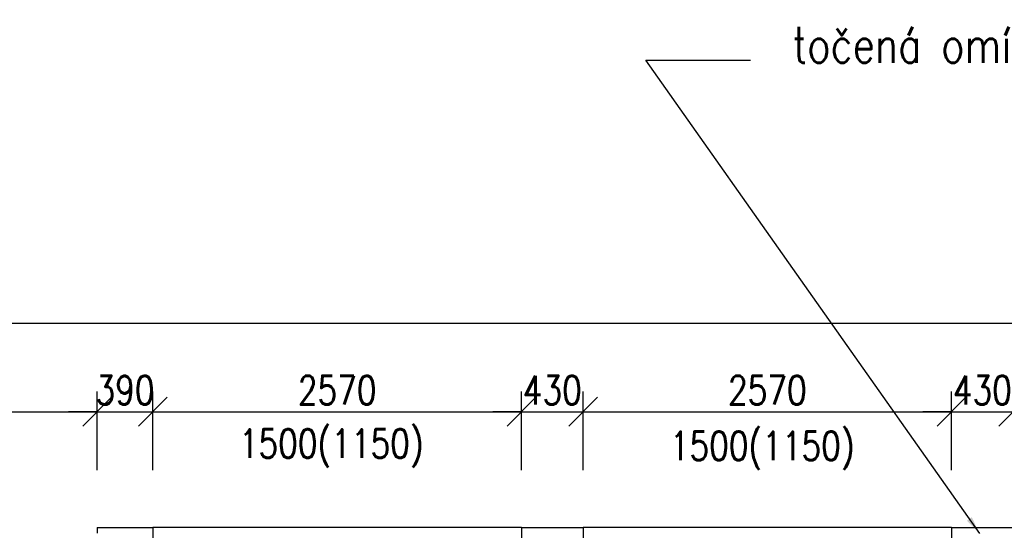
# Model space of a CAD drawing. Header units: millimetres. Extents: x -637441 to -130928, y -380379 to -53767.
# Tile 95 of 193: x -516913 to -510046, y -140027 to -136470. Entities that reach past the tile are written whole.
import ezdxf

# ---------------------------------------------------------------- set-up
doc = ezdxf.new("R2010")
doc.units = ezdxf.units.MM
doc.header["$LTSCALE"] = 10
for name, color, linetype, lineweight in [('CKKOTY', 7, 'Continuous', 25), ('CKSTENY_SRAF', 1, 'Continuous', 18), ('CKTEXTY_MALE', 7, 'Continuous', 25), ('CKTEXTY_STREDNI', 6, 'Continuous', 50)]:
    doc.layers.add(name, color=color, linetype=linetype, lineweight=lineweight)
doc.layers.add('SLABĚ', color=7, linetype='Continuous')
doc.layers.add('ZDIVO', color=6, linetype='Continuous')
doc.styles.get("Standard").update_dxf_attribs({"font": 'simplex.shx', "width": 0.8})
doc.dimstyles.new('Cadkon', dxfattribs={"dimscale": 80, "dimtxt": 2.5, "dimasz": 2.5, "dimexe": 1.768, "dimexo": 5, "dimtad": 1, "dimrnd": 1, "dimtxsty": 'Standard', "dimblk1": 'OBLIQUE', "dimblk2": 'OBLIQUE', "dimsah": 1, "dimcen": 2.5, "dimdle": 1.8, "dimadec": 0, "dimazin": 0, "dimtfac": 1, "dimtix": 1, "dimtmove": 2, "dimatfit": 3, "dimfxl": 1, "dimarcsym": 0})
doc.dimstyles.new('Kopie z cadkon', dxfattribs={"dimscale": 100, "dimtxt": 2.5, "dimasz": 2.5, "dimexe": 1.768, "dimexo": 5, "dimgap": 0.666, "dimtad": 1, "dimdec": 0, "dimrnd": 1, "dimdsep": 46, "dimtxsty": 'Standard', "dimblk1": 'OBLIQUE', "dimblk2": 'OBLIQUE', "dimsah": 1, "dimcen": 2, "dimdle": 1.8, "dimazin": 2, "dimtfac": 0.75, "dimtdec": 0, "dimtix": 1, "dimtmove": 2, "dimatfit": 3, "dimfxl": 1, "dimtolj": 1, "dimtzin": 0, "dimarcsym": 0})
doc.dimstyles.new('normální', dxfattribs={"dimscale": 50, "dimtxt": 2.5, "dimasz": 2.5, "dimexe": 1.768, "dimexo": 5, "dimtad": 1, "dimrnd": 1, "dimtxsty": 'Standard', "dimblk1": 'OBLIQUE', "dimblk2": 'OBLIQUE', "dimsah": 1, "dimcen": 2.5, "dimdle": 1.8, "dimadec": 0, "dimazin": 0, "dimtfac": 1, "dimtix": 1, "dimtmove": 2, "dimatfit": 3, "dimfxl": 1, "dimarcsym": 0})

# ---------------------------------------------------------------- blocks, each defined once
blk = doc.blocks.new('_OBLIQUE')
at = {"color": 0, "linetype": 'ByBlock'}
blk.add_line((-0.5, -0.5), (0.5, 0.5), dxfattribs=at)
blk = doc.blocks.new('*D964')
at = {"layer": 'CKKOTY', "color": 0, "lineweight": -2}
for p, q in [((-518983.4, -139607.3), (-518983.4, -139059.5)), ((-516373.4, -139607.3), (-516373.4, -139059.5)), ((-519127.4, -139200.9), (-516229.4, -139200.9))]:
    blk.add_line(p, q, dxfattribs=at)
at = {"layer": 'DEFPOINTS', "color": 0}
for p in [(-516373.4, -139200.9), (-518983.4, -140007.3), (-516373.4, -140007.3)]:
    blk.add_point(p, dxfattribs=at)
at = {"layer": 'CKKOTY', "color": 0, "lineweight": -2, "xscale": 200, "yscale": 200, "zscale": 200, "rotation": 180}
blk.add_blockref('_OBLIQUE', (-518983.4, -139200.9), dxfattribs=at)
at = {"layer": 'CKKOTY', "color": 0, "lineweight": -2, "xscale": 200, "yscale": 200, "zscale": 200}
blk.add_blockref('_OBLIQUE', (-516373.4, -139200.9), dxfattribs=at)
at = {"layer": 'CKKOTY', "color": 0, "insert": (-517678.4, -139050.9), "char_height": 200, "attachment_point": 5}
blk.add_mtext('2610', dxfattribs=at)
blk = doc.blocks.new('*D965')
at = {"layer": 'CKKOTY', "color": 0, "lineweight": -2}
for p, q in [((-516373.4, -139607.3), (-516373.4, -139059.5)), ((-515983.4, -139607.3), (-515983.4, -139059.5)), ((-516373.4, -139200.9), (-516573.4, -139200.9)), ((-516373.4, -139200.9), (-515983.4, -139200.9)), ((-515983.4, -139200.9), (-515783.4, -139200.9))]:
    blk.add_line(p, q, dxfattribs=at)
at = {"layer": 'DEFPOINTS', "color": 0}
for p in [(-515983.4, -139200.9), (-516373.4, -140007.3), (-515983.4, -140007.3)]:
    blk.add_point(p, dxfattribs=at)
at = {"layer": 'CKKOTY', "color": 0, "lineweight": -2, "xscale": 200, "yscale": 200, "zscale": 200}
blk.add_blockref('_OBLIQUE', (-516373.4, -139200.9), dxfattribs=at)
at = {"layer": 'CKKOTY', "color": 0, "lineweight": -2, "xscale": 200, "yscale": 200, "zscale": 200, "rotation": 180}
blk.add_blockref('_OBLIQUE', (-515983.4, -139200.9), dxfattribs=at)
at = {"layer": 'CKKOTY', "color": 0, "insert": (-516178.4, -139050.9), "char_height": 200, "attachment_point": 5}
blk.add_mtext('390', dxfattribs=at)
blk = doc.blocks.new('*D966')
at = {"layer": 'CKKOTY', "color": 0, "lineweight": -2}
for p, q in [((-515983.4, -139607.3), (-515983.4, -139059.5)), ((-513413.4, -139607.3), (-513413.4, -139059.5)), ((-516127.4, -139200.9), (-513269.4, -139200.9))]:
    blk.add_line(p, q, dxfattribs=at)
at = {"layer": 'DEFPOINTS', "color": 0}
for p in [(-513413.4, -139200.9), (-515983.4, -140007.3), (-513413.4, -140007.3)]:
    blk.add_point(p, dxfattribs=at)
at = {"layer": 'CKKOTY', "color": 0, "lineweight": -2, "xscale": 200, "yscale": 200, "zscale": 200, "rotation": 180}
blk.add_blockref('_OBLIQUE', (-515983.4, -139200.9), dxfattribs=at)
at = {"layer": 'CKKOTY', "color": 0, "lineweight": -2, "xscale": 200, "yscale": 200, "zscale": 200}
blk.add_blockref('_OBLIQUE', (-513413.4, -139200.9), dxfattribs=at)
at = {"layer": 'CKKOTY', "color": 0, "insert": (-514698.4, -139050.9), "char_height": 200, "attachment_point": 5}
blk.add_mtext('2570', dxfattribs=at)
blk = doc.blocks.new('*D967')
at = {"layer": 'CKKOTY', "color": 0, "lineweight": -2}
for p, q in [((-513413.4, -139607.3), (-513413.4, -139059.5)), ((-512983.4, -139607.3), (-512983.4, -139059.5)), ((-513413.4, -139200.9), (-513613.4, -139200.9)), ((-513413.4, -139200.9), (-512983.4, -139200.9)), ((-512983.4, -139200.9), (-512783.4, -139200.9))]:
    blk.add_line(p, q, dxfattribs=at)
at = {"layer": 'DEFPOINTS', "color": 0}
for p in [(-512983.4, -139200.9), (-513413.4, -140007.3), (-512983.4, -140007.3)]:
    blk.add_point(p, dxfattribs=at)
at = {"layer": 'CKKOTY', "color": 0, "lineweight": -2, "xscale": 200, "yscale": 200, "zscale": 200}
blk.add_blockref('_OBLIQUE', (-513413.4, -139200.9), dxfattribs=at)
at = {"layer": 'CKKOTY', "color": 0, "lineweight": -2, "xscale": 200, "yscale": 200, "zscale": 200, "rotation": 180}
blk.add_blockref('_OBLIQUE', (-512983.4, -139200.9), dxfattribs=at)
at = {"layer": 'CKKOTY', "color": 0, "insert": (-513198.4, -139050.9), "char_height": 200, "attachment_point": 5}
blk.add_mtext('430', dxfattribs=at)
blk = doc.blocks.new('*D968')
at = {"layer": 'CKKOTY', "color": 0, "lineweight": -2}
for p, q in [((-512983.4, -139607.3), (-512983.4, -139059.5)), ((-510413.4, -139607.3), (-510413.4, -139059.5)), ((-513127.4, -139200.9), (-510269.4, -139200.9))]:
    blk.add_line(p, q, dxfattribs=at)
at = {"layer": 'DEFPOINTS', "color": 0}
for p in [(-510413.4, -139200.9), (-512983.4, -140007.3), (-510413.4, -140007.3)]:
    blk.add_point(p, dxfattribs=at)
at = {"layer": 'CKKOTY', "color": 0, "lineweight": -2, "xscale": 200, "yscale": 200, "zscale": 200, "rotation": 180}
blk.add_blockref('_OBLIQUE', (-512983.4, -139200.9), dxfattribs=at)
at = {"layer": 'CKKOTY', "color": 0, "lineweight": -2, "xscale": 200, "yscale": 200, "zscale": 200}
blk.add_blockref('_OBLIQUE', (-510413.4, -139200.9), dxfattribs=at)
at = {"layer": 'CKKOTY', "color": 0, "insert": (-511698.4, -139050.9), "char_height": 200, "attachment_point": 5}
blk.add_mtext('2570', dxfattribs=at)
blk = doc.blocks.new('*D969')
at = {"layer": 'CKKOTY', "color": 0, "lineweight": -2}
for p, q in [((-510413.4, -139607.3), (-510413.4, -139059.5)), ((-509983.4, -139607.3), (-509983.4, -139059.5)), ((-510413.4, -139200.9), (-510613.4, -139200.9)), ((-510413.4, -139200.9), (-509983.4, -139200.9)), ((-509983.4, -139200.9), (-509783.4, -139200.9))]:
    blk.add_line(p, q, dxfattribs=at)
at = {"layer": 'DEFPOINTS', "color": 0}
for p in [(-509983.4, -139200.9), (-510413.4, -140007.3), (-509983.4, -140007.3)]:
    blk.add_point(p, dxfattribs=at)
at = {"layer": 'CKKOTY', "color": 0, "lineweight": -2, "xscale": 200, "yscale": 200, "zscale": 200}
blk.add_blockref('_OBLIQUE', (-510413.4, -139200.9), dxfattribs=at)
at = {"layer": 'CKKOTY', "color": 0, "lineweight": -2, "xscale": 200, "yscale": 200, "zscale": 200, "rotation": 180}
blk.add_blockref('_OBLIQUE', (-509983.4, -139200.9), dxfattribs=at)
at = {"layer": 'CKKOTY', "color": 0, "insert": (-510198.4, -139050.9), "char_height": 200, "attachment_point": 5}
blk.add_mtext('430', dxfattribs=at)
blk = doc.blocks.new('*D970')
at = {"layer": 'CKKOTY', "color": 0, "lineweight": -2}
for p, q in [((-509983.4, -139607.3), (-509983.4, -139059.5)), ((-507413.4, -139607.3), (-507413.4, -139059.5)), ((-510127.4, -139200.9), (-507269.4, -139200.9))]:
    blk.add_line(p, q, dxfattribs=at)
at = {"layer": 'DEFPOINTS', "color": 0}
for p in [(-507413.4, -139200.9), (-509983.4, -140007.3), (-507413.4, -140007.3)]:
    blk.add_point(p, dxfattribs=at)
at = {"layer": 'CKKOTY', "color": 0, "lineweight": -2, "xscale": 200, "yscale": 200, "zscale": 200, "rotation": 180}
blk.add_blockref('_OBLIQUE', (-509983.4, -139200.9), dxfattribs=at)
at = {"layer": 'CKKOTY', "color": 0, "lineweight": -2, "xscale": 200, "yscale": 200, "zscale": 200}
blk.add_blockref('_OBLIQUE', (-507413.4, -139200.9), dxfattribs=at)
at = {"layer": 'CKKOTY', "color": 0, "insert": (-508698.4, -139050.9), "char_height": 200, "attachment_point": 5}
blk.add_mtext('2570', dxfattribs=at)
blk = doc.blocks.new('*D1030')
at = {"layer": 'CKTEXTY_MALE', "color": 0, "lineweight": -2}
for p, q in [((-522073.4, -139443.3), (-522073.4, -138445.7)), ((-461983.4, -139607.3), (-461983.4, -138445.7)), ((-461839.4, -138587.1), (-522217.4, -138587.1))]:
    blk.add_line(p, q, dxfattribs=at)
at = {"layer": 'DEFPOINTS', "color": 0}
for p in [(-522073.4, -138587.1), (-522073.4, -139843.3), (-461983.4, -140007.3)]:
    blk.add_point(p, dxfattribs=at)
at = {"layer": 'CKTEXTY_MALE', "color": 0, "lineweight": -2, "xscale": 200, "yscale": 200, "zscale": 200, "rotation": 180}
blk.add_blockref('_OBLIQUE', (-522073.4, -138587.1), dxfattribs=at)
at = {"layer": 'CKTEXTY_MALE', "color": 0, "lineweight": -2, "xscale": 200, "yscale": 200, "zscale": 200}
blk.add_blockref('_OBLIQUE', (-461983.4, -138587.1), dxfattribs=at)
at = {"layer": 'CKTEXTY_MALE', "color": 0, "insert": (-492028.4, -138433.8), "char_height": 200, "attachment_point": 5}
blk.add_mtext('\\A1;60090', dxfattribs=at)

msp = doc.modelspace()

# ---------------------------------------------------------------- linework, layer by layer
at = {"layer": 'CKTEXTY_MALE'}
msp.add_line((-512546.187, -136750.87), (-511816.695, -136750.87), dxfattribs=at)
at = {"layer": 'SLABĚ', "lineweight": -3}
msp.add_line((-513413.358, -140007.266), (-515983.358, -140007.266), dxfattribs=at)
at = {"layer": 'SLABĚ'}
msp.add_line((-512983.358, -140005.988), (-510413.358, -140005.988), dxfattribs=at)
at = {"layer": 'ZDIVO'}
for p, q in [((-516373.358, -140007.266), (-515983.358, -140007.266)), ((-516373.358, -140007.266), (-516373.358, -140047.266)), ((-515983.358, -140007.266), (-515983.358, -140160.104)), ((-513413.358, -140007.266), (-512983.358, -140007.266)), ((-513413.358, -140007.266), (-513413.358, -140160.104)), ((-512983.358, -140007.266), (-512983.358, -140202.034)), ((-510413.358, -140007.266), (-509983.358, -140007.266)), ((-510413.358, -140007.266), (-510413.358, -140197.266))]:
    msp.add_line(p, q, dxfattribs=at)

# ---------------------------------------------------------------- texts
at = {"layer": 'CKTEXTY_MALE', "color": 7, "width": 0.8}
msp.add_text('točená omítka', height=250, dxfattribs=at).set_placement((-511522.872, -136769.947))
at = {"layer": 'CKTEXTY_STREDNI', "color": 7, "width": 0.8}
for p in [(-515384.478, -139523.208), (-512378.829, -139539.138)]:
    msp.add_text('1500(1150)', height=200, dxfattribs=at).set_placement(p)

# ---------------------------------------------------------------- dimensions: what is measured, and where the dimension line sits
at = {"layer": 'CKKOTY', "color": 7}
for base, p1, p2, picture, middle in [((-516373.358, -139200.929), (-518983.358, -140007.266), (-516373.358, -140007.266), '*D964', (-517678.358, -139050.929)), ((-515983.358, -139200.929), (-516373.358, -140007.266), (-515983.358, -140007.266), '*D965', (-516178.358, -139050.929)), ((-513413.358, -139200.929), (-515983.358, -140007.266), (-513413.358, -140007.266), '*D966', (-514698.358, -139050.929)), ((-512983.358, -139200.929), (-513413.358, -140007.266), (-512983.358, -140007.266), '*D967', (-513198.358, -139050.929)), ((-510413.358, -139200.929), (-512983.358, -140007.266), (-510413.358, -140007.266), '*D968', (-511698.358, -139050.929)), ((-509983.358, -139200.929), (-510413.358, -140007.266), (-509983.358, -140007.266), '*D969', (-510198.358, -139050.929)), ((-507413.358, -139200.929), (-509983.358, -140007.266), (-507413.358, -140007.266), '*D970', (-508698.358, -139050.929))]:
    dim = msp.add_linear_dim(base=base, p1=p1, p2=p2, dimstyle='Cadkon', dxfattribs=at)
    dim.commit()
    dim.dimension.update_dxf_attribs({"geometry": picture, "text_midpoint": middle})
at = {"layer": 'CKTEXTY_MALE'}
dim = msp.add_linear_dim(base=(-522073.358, -138587.125), p1=(-461983.358, -140007.266), p2=(-522073.358, -139843.25), dimstyle='Kopie z cadkon', override={"dimscale": 80}, dxfattribs=at)
dim.commit()
dim.dimension.update_dxf_attribs({"geometry": '*D1030', "text_midpoint": (-492028.358, -138433.845)})

# ---------------------------------------------------------------- leaders
at = {"layer": 'CKSTENY_SRAF', "color": 7}
msp.add_leader([(-510217.443, -140050.143), (-512546.187, -136750.87)], dimstyle='normální', override={"dimgap": 0.625, "dimtad": 0}, dxfattribs=at)

doc.saveas('drawing.dxf')
